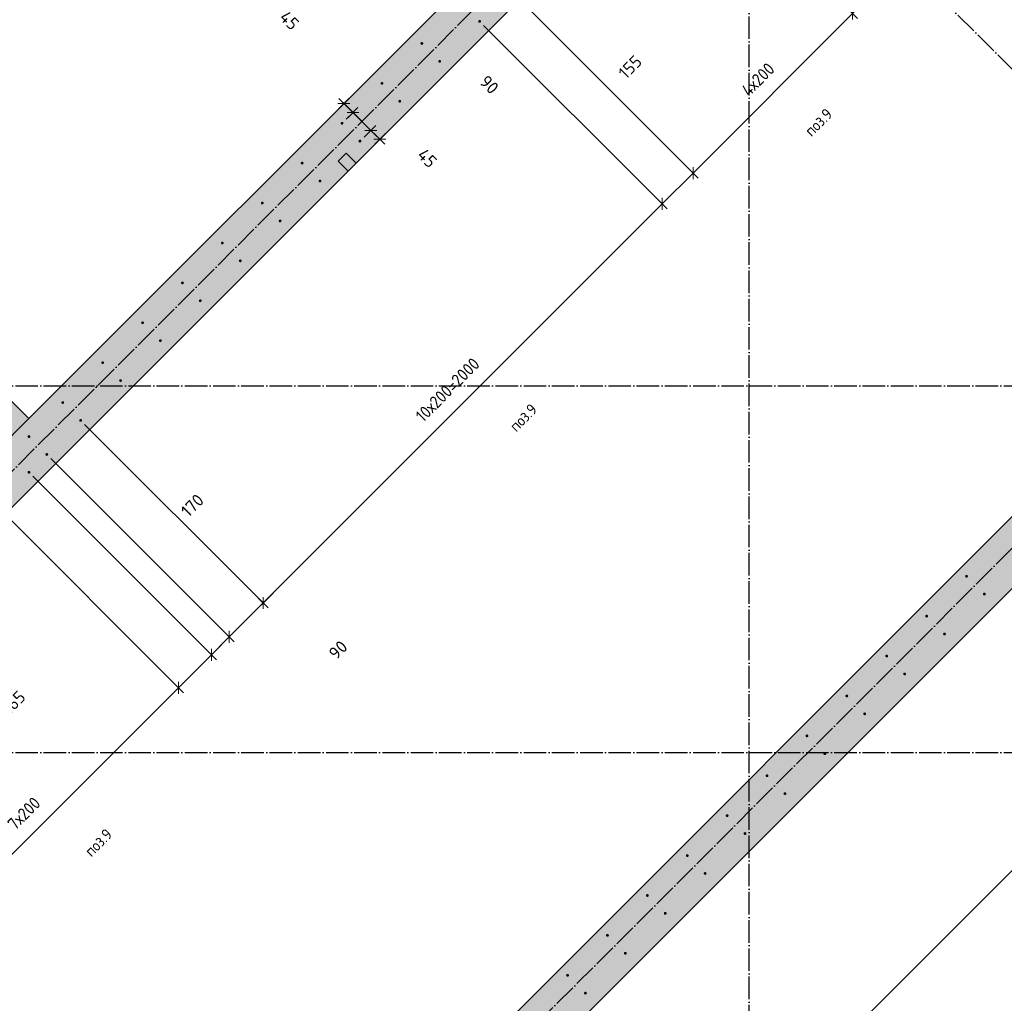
# Model space of a CAD drawing. Header units: millimetres. Extents: x -2995 to 60896, y -2809 to 57831.
# Tile 23 of 169: x 15864 to 19354, y 13011 to 16497. Entities that reach past the tile are written whole.
import ezdxf

# ---------------------------------------------------------------- set-up
doc = ezdxf.new("R2010")
doc.units = ezdxf.units.MM
doc.header["$PDMODE"] = 65
for name, pattern in [('______11', [100, 80, -10, 0, -10]), ('______5', [220, 160, -20, 20, -20]), ('________', [0])]:
    doc.linetypes.add(name, pattern=pattern)
for name, color, linetype, lineweight in [('Standard', 7, 'Continuous', 25), ('Арм.стержн. вертикальными 1', 22, 'Continuous', 35), ('Размерная линия_ общее', 7, 'Continuous', 13)]:
    doc.layers.add(name, color=color, linetype=linetype, lineweight=lineweight)
doc.layers.add('Осевая линия_ общее', color=7, linetype='______5', lineweight=13, true_color=0xa0a0a0)
doc.styles.add('ISOCPEUR', font='ISOCPEUR')
doc.dimstyles.new('DIMSTYLE_12', dxfattribs={"dimtxt": 44, "dimasz": 50, "dimexe": 0, "dimexo": 0, "dimgap": 22, "dimtad": 0, "dimdec": 0, "dimrnd": 5, "dimzin": 12, "dimdsep": 46, "dimtxsty": 'ISOCPEUR', "dimblk1": 'ALL_ML_STRICH', "dimblk2": 'ALL_ML_STRICH', "dimsah": 1, "dimcen": 0, "dimclrd": 7, "dimclre": 256, "dimclrt": 7, "dimadec": 0, "dimazin": 0, "dimtfac": 1, "dimtdec": 0, "dimtix": 1, "dimtmove": 2, "dimatfit": 3, "dimfxl": 0, "dimtvp": 1.2, "dimtzin": 0, "dimlwd": 0, "dimlwe": -3, "dimarcsym": 0})
doc.dimstyles.new('DIMSTYLE_3', dxfattribs={"dimtxt": 44, "dimasz": 50, "dimexe": 0, "dimexo": 0, "dimgap": 22, "dimtad": 2, "dimdec": 0, "dimrnd": 5, "dimzin": 12, "dimdsep": 46, "dimtxsty": 'ISOCPEUR', "dimblk1": 'ALL_ML_STRICH', "dimblk2": 'ALL_ML_STRICH', "dimsah": 1, "dimcen": 0, "dimclrd": 7, "dimclre": 256, "dimclrt": 7, "dimadec": 0, "dimazin": 0, "dimtfac": 1, "dimtdec": 0, "dimtix": 1, "dimtmove": 2, "dimatfit": 3, "dimfxl": 0, "dimtvp": 1.2, "dimtzin": 0, "dimlwd": 0, "dimlwe": -3, "dimarcsym": 0})
doc.dimstyles.new('DIMSTYLE_5', dxfattribs={"dimtxt": 44, "dimasz": 50, "dimexe": 0, "dimexo": 0, "dimgap": 22, "dimtad": 2, "dimdec": 0, "dimrnd": 5, "dimzin": 12, "dimdsep": 46, "dimtxsty": 'ISOCPEUR', "dimblk1": 'ALL_ML_STRICH', "dimblk2": 'ALL_ML_STRICH', "dimsah": 1, "dimcen": 0, "dimclrd": 7, "dimclre": 256, "dimclrt": 7, "dimadec": 0, "dimazin": 0, "dimtfac": 1, "dimtdec": 0, "dimtix": 1, "dimtmove": 2, "dimatfit": 3, "dimfxl": 0, "dimtzin": 0, "dimlwd": 0, "dimlwe": -3, "dimarcsym": 0})

# ---------------------------------------------------------------- blocks, each defined once
blk = doc.blocks.new('ALL_ML_STRICH')
at = {"color": 0, "linetype": 'ByBlock', "lineweight": -2}
for p, q in [((-1, 0), (0.5, 0)), ((-0.3, -0.3), (0.3, 0.3)), ((0, -0.5), (0, 0.5))]:
    blk.add_line(p, q, dxfattribs=at)
blk = doc.blocks.new('*D17')
at = {"layer": 'DEFPOINTS', "color": 7, "linetype": 'Continuous', "lineweight": 13, "transparency": 33554687}
for p in [(17046.3, 16233.5), (17013.2, 16200.5), (17007.4, 16130.3)]:
    blk.add_point(p, dxfattribs=at)
at = {"layer": 'Размерная линия_ общее', "color": 253, "linetype": 'Continuous', "lineweight": -2, "true_color": 0xa0a0a0, "transparency": 33554687}
for p, q in [((17032.2, 16219.4), (17013.2, 16200.5)), ((17021.5, 16144.5), (17045.4, 16168.3))]:
    blk.add_line(p, q, dxfattribs=at)
at = {"layer": 'Размерная линия_ общее', "color": 7, "linetype": 'Continuous', "lineweight": -2, "transparency": 33554687}
blk.add_line((17013.2, 16200.5), (17045.4, 16168.3), dxfattribs=at)
at = {"layer": 'Размерная линия_ общее', "color": 7, "linetype": 'Continuous', "lineweight": 13, "transparency": 33554687, "yscale": 50, "zscale": 50}
for p, xscale, rotation in [((17013.2, 16200.5), 50, 135.0000000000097), ((17045.4, 16168.3), 50.00000000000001, 315.0000000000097)]:
    blk.add_blockref('ALL_ML_STRICH', p, dxfattribs=dict(at, xscale=xscale, rotation=rotation))
at = {"layer": 'Размерная линия_ общее', "color": 7, "linetype": 'Continuous', "lineweight": 13, "transparency": 33554687, "insert": (16819.8, 16494.8), "char_height": 44, "width": 88, "attachment_point": 5, "rotation": 315, "style": 'ISOCPEUR'}
blk.add_mtext('\\A1;{45}', dxfattribs=at)
blk = doc.blocks.new('*D18')
at = {"layer": 'DEFPOINTS', "color": 7, "linetype": 'Continuous', "lineweight": 13, "transparency": 33554687}
for p in [(17045.4, 16168.3), (17007.4, 16130.3), (17070.7, 16067)]:
    blk.add_point(p, dxfattribs=at)
at = {"layer": 'Размерная линия_ общее', "color": 253, "linetype": 'Continuous', "lineweight": -2, "true_color": 0xa0a0a0, "transparency": 33554687}
for p, q in [((17021.5, 16144.5), (17045.4, 16168.3)), ((17084.8, 16081.2), (17108.7, 16105))]:
    blk.add_line(p, q, dxfattribs=at)
at = {"layer": 'Размерная линия_ общее', "color": 7, "linetype": 'Continuous', "lineweight": -2, "transparency": 33554687}
blk.add_line((17045.4, 16168.3), (17108.7, 16105), dxfattribs=at)
at = {"layer": 'Размерная линия_ общее', "color": 7, "linetype": 'Continuous', "lineweight": 13, "transparency": 33554687, "yscale": 50, "zscale": 50}
for p, xscale, rotation in [((17045.4, 16168.3), 50, 135.0000000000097), ((17108.7, 16105), 50.00000000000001, 315.0000000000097)]:
    blk.add_blockref('ALL_ML_STRICH', p, dxfattribs=dict(at, xscale=xscale, rotation=rotation))
at = {"layer": 'Размерная линия_ общее', "color": 7, "linetype": 'Continuous', "lineweight": 13, "transparency": 33554687, "insert": (17528.4, 16267), "char_height": 44, "width": 88, "attachment_point": 5, "rotation": 315, "style": 'ISOCPEUR'}
blk.add_mtext('\\A1;{90}', dxfattribs=at)
blk = doc.blocks.new('*D19')
at = {"layer": 'DEFPOINTS', "color": 7, "linetype": 'Continuous', "lineweight": 13, "transparency": 33554687}
for p in [(17108.7, 16105), (17173.6, 16106.3), (17070.7, 16067)]:
    blk.add_point(p, dxfattribs=at)
at = {"layer": 'Размерная линия_ общее', "color": 253, "linetype": 'Continuous', "lineweight": -2, "true_color": 0xa0a0a0, "transparency": 33554687}
for p, q in [((17084.8, 16081.2), (17108.7, 16105)), ((17159.4, 16092.1), (17140.5, 16073.2))]:
    blk.add_line(p, q, dxfattribs=at)
at = {"layer": 'Размерная линия_ общее', "color": 7, "linetype": 'Continuous', "lineweight": -2, "transparency": 33554687}
blk.add_line((17108.7, 16105), (17140.5, 16073.2), dxfattribs=at)
at = {"layer": 'Размерная линия_ общее', "color": 7, "linetype": 'Continuous', "lineweight": 13, "transparency": 33554687, "yscale": 50, "zscale": 50}
for p, xscale, rotation in [((17108.7, 16105), 50, 135.0000000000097), ((17140.5, 16073.2), 50.00000000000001, 315.0000000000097)]:
    blk.add_blockref('ALL_ML_STRICH', p, dxfattribs=dict(at, xscale=xscale, rotation=rotation))
at = {"layer": 'Размерная линия_ общее', "color": 7, "linetype": 'Continuous', "lineweight": 13, "transparency": 33554687, "insert": (17308.4, 16006.6), "char_height": 44, "width": 88, "attachment_point": 5, "rotation": 315, "style": 'ISOCPEUR'}
blk.add_mtext('\\A1;{45}', dxfattribs=at)
blk = doc.blocks.new('СЛОЖНЫЙ_ОБЪЕКТ_0')
at = {"layer": 'Осевая линия_ общее', "color": 253, "linetype": '______11', "lineweight": -3, "true_color": 0xa0a0a0, "transparency": 33554687}
for p, q in [((21086.6, 14616.9), (14623.6, 21079.9)), ((18450, -2590), (18450, 20630)), ((3543.2, 2603.2), (20704.7, 19764.7)), ((5452.4, 694), (22613.9, 17855.5)), ((-2770, 15200), (26050, 15200)), ((-2770, 13900), (26050, 13900))]:
    blk.add_line(p, q, dxfattribs=at)
blk = doc.blocks.new('*D607')
at = {"layer": 'DEFPOINTS', "color": 7, "linetype": 'Continuous', "lineweight": 13, "transparency": 33554687}
for p in [(19424.7, 14602.9), (15889.4, 11067.3), (16428.1, 10528.5)]:
    blk.add_point(p, dxfattribs=at)
at = {"layer": 'Размерная линия_ общее', "color": 253, "linetype": 'Continuous', "lineweight": -2, "true_color": 0xa0a0a0, "transparency": 33554687}
for p, q in [((19438.9, 14588.8), (19963.6, 14064.1)), ((15903.5, 11053.1), (16428.1, 10528.5))]:
    blk.add_line(p, q, dxfattribs=at)
at = {"layer": 'Размерная линия_ общее', "color": 7, "linetype": 'Continuous', "lineweight": -2, "transparency": 33554687}
blk.add_line((16428.1, 10528.5), (19963.6, 14064.1), dxfattribs=at)
at = {"layer": 'Размерная линия_ общее', "color": 7, "linetype": 'Continuous', "lineweight": 13, "transparency": 33554687, "yscale": 50, "zscale": 50}
for p, xscale, rotation in [((19963.6, 14064.1), 50.00000000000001, 45), ((16428.1, 10528.5), 50, 225)]:
    blk.add_blockref('ALL_ML_STRICH', p, dxfattribs=dict(at, xscale=xscale, rotation=rotation))
at = {"layer": 'Размерная линия_ общее', "color": 7, "linetype": 'Continuous', "lineweight": 13, "transparency": 33554687, "insert": (18021.9, 12255.3), "char_height": 44, "width": 2.2, "attachment_point": 1, "rotation": 45, "line_spacing_factor": 0.60241, "style": 'ISOCPEUR'}
blk.add_mtext('\\W0.91;25х200=5000', dxfattribs=at)
blk = doc.blocks.new('*D621')
at = {"layer": 'DEFPOINTS', "color": 7, "linetype": 'Continuous', "lineweight": 13, "transparency": 33554687}
for p in [(15779.4, 14776.4), (14789.4, 13786.4), (15436.4, 13139.5)]:
    blk.add_point(p, dxfattribs=at)
at = {"layer": 'Размерная линия_ общее', "color": 253, "linetype": 'Continuous', "lineweight": -2, "true_color": 0xa0a0a0, "transparency": 33554687}
for p, q in [((15793.5, 14762.2), (16426.4, 14129.4)), ((14803.6, 13772.3), (15436.4, 13139.5))]:
    blk.add_line(p, q, dxfattribs=at)
at = {"layer": 'Размерная линия_ общее', "color": 7, "linetype": 'Continuous', "lineweight": -2, "transparency": 33554687}
blk.add_line((15436.4, 13139.5), (16426.4, 14129.4), dxfattribs=at)
at = {"layer": 'Размерная линия_ общее', "color": 7, "linetype": 'Continuous', "lineweight": 13, "transparency": 33554687, "xscale": 50, "yscale": 50, "zscale": 50}
for p, rotation in [((16426.4, 14129.4), 45.00000000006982), ((15436.4, 13139.5), 225.0000000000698)]:
    blk.add_blockref('ALL_ML_STRICH', p, dxfattribs=dict(at, rotation=rotation))
at = {"layer": 'Размерная линия_ общее', "color": 7, "linetype": 'Continuous', "lineweight": 13, "transparency": 33554687, "insert": (15816.8, 13652.8), "char_height": 44, "width": 2.2, "attachment_point": 1, "rotation": 45, "line_spacing_factor": 0.60241, "style": 'ISOCPEUR'}
blk.add_mtext('\\W0.91;7х200', dxfattribs=at)
blk = doc.blocks.new('*D622')
at = {"layer": 'DEFPOINTS', "color": 7, "linetype": 'Continuous', "lineweight": 13, "transparency": 33554687}
for p in [(15896.8, 14893.1), (15779.4, 14776.4), (16426.4, 14129.4)]:
    blk.add_point(p, dxfattribs=at)
at = {"layer": 'Размерная линия_ общее', "color": 253, "linetype": 'Continuous', "lineweight": -2, "true_color": 0xa0a0a0, "transparency": 33554687}
for p, q in [((15910.9, 14878.9), (16543.4, 14246.4)), ((15793.5, 14762.2), (16426.4, 14129.4))]:
    blk.add_line(p, q, dxfattribs=at)
at = {"layer": 'Размерная линия_ общее', "color": 7, "linetype": 'Continuous', "lineweight": -2, "transparency": 33554687}
blk.add_line((16426.4, 14129.4), (16543.4, 14246.4), dxfattribs=at)
at = {"layer": 'Размерная линия_ общее', "color": 7, "linetype": 'Continuous', "lineweight": 13, "transparency": 33554687, "xscale": 50, "yscale": 50, "zscale": 50}
for p, rotation in [((16543.4, 14246.4), 45.00000000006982), ((16426.4, 14129.4), 225.0000000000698)]:
    blk.add_blockref('ALL_ML_STRICH', p, dxfattribs=dict(at, rotation=rotation))
at = {"layer": 'Размерная линия_ общее', "color": 7, "linetype": 'Continuous', "lineweight": 13, "transparency": 33554687, "insert": (15842.7, 14077.3), "char_height": 44, "width": 132, "attachment_point": 5, "rotation": 45, "style": 'ISOCPEUR'}
blk.add_mtext('\\A1;{165}', dxfattribs=at)
blk = doc.blocks.new('*D623')
at = {"layer": 'DEFPOINTS', "color": 7, "linetype": 'Continuous', "lineweight": 13, "transparency": 33554687}
for p in [(15960.1, 14956.4), (15896.8, 14893.1), (16543.4, 14246.4)]:
    blk.add_point(p, dxfattribs=at)
at = {"layer": 'Размерная линия_ общее', "color": 253, "linetype": 'Continuous', "lineweight": -2, "true_color": 0xa0a0a0, "transparency": 33554687}
for p, q in [((15974.2, 14942.2), (16606.7, 14309.7)), ((15910.9, 14878.9), (16543.4, 14246.4))]:
    blk.add_line(p, q, dxfattribs=at)
at = {"layer": 'Размерная линия_ общее', "color": 7, "linetype": 'Continuous', "lineweight": -2, "transparency": 33554687}
blk.add_line((16543.4, 14246.4), (16606.7, 14309.7), dxfattribs=at)
at = {"layer": 'Размерная линия_ общее', "color": 7, "linetype": 'Continuous', "lineweight": 13, "transparency": 33554687, "xscale": 50, "yscale": 50, "zscale": 50}
for p, rotation in [((16606.7, 14309.7), 45.00000000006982), ((16543.4, 14246.4), 225.0000000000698)]:
    blk.add_blockref('ALL_ML_STRICH', p, dxfattribs=dict(at, rotation=rotation))
at = {"layer": 'Размерная линия_ общее', "color": 7, "linetype": 'Continuous', "lineweight": 13, "transparency": 33554687, "insert": (16992.6, 14263.6), "char_height": 44, "width": 88, "attachment_point": 5, "rotation": 45, "style": 'ISOCPEUR'}
blk.add_mtext('\\A1;{90}', dxfattribs=at)
blk = doc.blocks.new('*D624')
at = {"layer": 'DEFPOINTS', "color": 7, "linetype": 'Continuous', "lineweight": 13, "transparency": 33554687}
for p in [(16079.9, 15076.9), (15960.1, 14956.4), (16606.7, 14309.7)]:
    blk.add_point(p, dxfattribs=at)
at = {"layer": 'Размерная линия_ общее', "color": 253, "linetype": 'Continuous', "lineweight": -2, "true_color": 0xa0a0a0, "transparency": 33554687}
for p, q in [((16094, 15062.8), (16726.9, 14429.9)), ((15974.2, 14942.2), (16606.7, 14309.7))]:
    blk.add_line(p, q, dxfattribs=at)
at = {"layer": 'Размерная линия_ общее', "color": 7, "linetype": 'Continuous', "lineweight": -2, "transparency": 33554687}
blk.add_line((16606.7, 14309.7), (16726.9, 14429.9), dxfattribs=at)
at = {"layer": 'Размерная линия_ общее', "color": 7, "linetype": 'Continuous', "lineweight": 13, "transparency": 33554687, "xscale": 50, "yscale": 50, "zscale": 50}
for p, rotation in [((16726.9, 14429.9), 45.00000000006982), ((16606.7, 14309.7), 225.0000000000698)]:
    blk.add_blockref('ALL_ML_STRICH', p, dxfattribs=dict(at, rotation=rotation))
at = {"layer": 'Размерная линия_ общее', "color": 7, "linetype": 'Continuous', "lineweight": 13, "transparency": 33554687, "insert": (16476, 14775.7), "char_height": 44, "width": 132, "attachment_point": 5, "rotation": 45, "style": 'ISOCPEUR'}
blk.add_mtext('\\A1;{170}', dxfattribs=at)
blk = doc.blocks.new('*D625')
at = {"layer": 'DEFPOINTS', "color": 7, "linetype": 'Continuous', "lineweight": 13, "transparency": 33554687}
for p in [(17494.1, 16491.1), (16079.9, 15076.9), (16726.9, 14429.9)]:
    blk.add_point(p, dxfattribs=at)
at = {"layer": 'Размерная линия_ общее', "color": 253, "linetype": 'Continuous', "lineweight": -2, "true_color": 0xa0a0a0, "transparency": 33554687}
for p, q in [((17508.3, 16477), (18141.1, 15844.1)), ((16094, 15062.8), (16726.9, 14429.9))]:
    blk.add_line(p, q, dxfattribs=at)
at = {"layer": 'Размерная линия_ общее', "color": 7, "linetype": 'Continuous', "lineweight": -2, "transparency": 33554687}
blk.add_line((16726.9, 14429.9), (18141.1, 15844.1), dxfattribs=at)
at = {"layer": 'Размерная линия_ общее', "color": 7, "linetype": 'Continuous', "lineweight": 13, "transparency": 33554687, "xscale": 50, "yscale": 50, "zscale": 50}
for p, rotation in [((18141.1, 15844.1), 45.00000000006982), ((16726.9, 14429.9), 225.0000000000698)]:
    blk.add_blockref('ALL_ML_STRICH', p, dxfattribs=dict(at, rotation=rotation))
at = {"layer": 'Размерная линия_ общее', "color": 7, "linetype": 'Continuous', "lineweight": 13, "transparency": 33554687, "insert": (17262.9, 15098.9), "char_height": 44, "width": 2.2, "attachment_point": 1, "rotation": 45, "line_spacing_factor": 0.60241, "style": 'ISOCPEUR'}
blk.add_mtext('\\W0.91;10х200=2000', dxfattribs=at)
blk = doc.blocks.new('*D626')
at = {"layer": 'DEFPOINTS', "color": 7, "linetype": 'Continuous', "lineweight": 13, "transparency": 33554687}
for p in [(17604.1, 16600.4), (17494.1, 16491.1), (18141.1, 15844.1)]:
    blk.add_point(p, dxfattribs=at)
at = {"layer": 'Размерная линия_ общее', "color": 253, "linetype": 'Continuous', "lineweight": -2, "true_color": 0xa0a0a0, "transparency": 33554687}
for p, q in [((17618.2, 16586.2), (18250.7, 15953.7)), ((17508.3, 16477), (18141.1, 15844.1))]:
    blk.add_line(p, q, dxfattribs=at)
at = {"layer": 'Размерная линия_ общее', "color": 7, "linetype": 'Continuous', "lineweight": -2, "transparency": 33554687}
blk.add_line((18141.1, 15844.1), (18250.7, 15953.7), dxfattribs=at)
at = {"layer": 'Размерная линия_ общее', "color": 7, "linetype": 'Continuous', "lineweight": 13, "transparency": 33554687, "xscale": 50, "yscale": 50, "zscale": 50}
for p, rotation in [((18250.7, 15953.7), 45.00000000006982), ((18141.1, 15844.1), 225.0000000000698)]:
    blk.add_blockref('ALL_ML_STRICH', p, dxfattribs=dict(at, rotation=rotation))
at = {"layer": 'Размерная линия_ общее', "color": 7, "linetype": 'Continuous', "lineweight": 13, "transparency": 33554687, "insert": (18027.8, 16329.4), "char_height": 44, "width": 132, "attachment_point": 5, "rotation": 45, "style": 'ISOCPEUR'}
blk.add_mtext('\\A1;{155}', dxfattribs=at)
blk = doc.blocks.new('*D627')
at = {"layer": 'DEFPOINTS', "color": 7, "linetype": 'Continuous', "lineweight": 13, "transparency": 33554687}
for p in [(18169.8, 17166.1), (17604.1, 16600.4), (18250.7, 15953.7)]:
    blk.add_point(p, dxfattribs=at)
at = {"layer": 'Размерная линия_ общее', "color": 253, "linetype": 'Continuous', "lineweight": -2, "true_color": 0xa0a0a0, "transparency": 33554687}
for p, q in [((18183.9, 17151.9), (18816.4, 16519.4)), ((17618.2, 16586.2), (18250.7, 15953.7))]:
    blk.add_line(p, q, dxfattribs=at)
at = {"layer": 'Размерная линия_ общее', "color": 7, "linetype": 'Continuous', "lineweight": -2, "transparency": 33554687}
blk.add_line((18250.7, 15953.7), (18816.4, 16519.4), dxfattribs=at)
at = {"layer": 'Размерная линия_ общее', "color": 7, "linetype": 'Continuous', "lineweight": 13, "transparency": 33554687, "xscale": 50, "yscale": 50, "zscale": 50}
for p, rotation in [((18816.4, 16519.4), 45.00000000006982), ((18250.7, 15953.7), 225.0000000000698)]:
    blk.add_blockref('ALL_ML_STRICH', p, dxfattribs=dict(at, rotation=rotation))
at = {"layer": 'Размерная линия_ общее', "color": 7, "linetype": 'Continuous', "lineweight": 13, "transparency": 33554687, "insert": (18417.6, 16253.6), "char_height": 44, "width": 2.2, "attachment_point": 1, "rotation": 45, "line_spacing_factor": 0.60241, "style": 'ISOCPEUR'}
blk.add_mtext('\\W0.91;4х200', dxfattribs=at)

msp = doc.modelspace()

# ---------------------------------------------------------------- hatches: boundary and pattern name
at = {"linetype": 'Continuous', "lineweight": 25, "transparency": 33554687}
for points in [[(18809.7, 17742.4), (18682.4, 17869.6), (15896.4, 15083.6), (15769.1, 14956.4), (14637.8, 13825), (14510.5, 13697.7), (12502.3, 11689.5), (12629.6, 11562.2)], [(14531.7, 16448.4), (14404.4, 16321.1), (15769.1, 14956.4), (15896.4, 15083.6)], [(14418.5, 9773.3), (14545.8, 9646), (20725.9, 15826.1), (20598.7, 15953.4), (15783.3, 11138), (15656, 11010.7)]]:
    msp.add_hatch(color=7, dxfattribs=at).paths.add_polyline_path(points)
at = {"layer": 'Арм.стержн. вертикальными 1', "linetype": 'Continuous', "lineweight": 50, "transparency": 33554687}
for points in [[(17499.1, 16491.1), (17498.7, 16493), (17497.6, 16494.7), (17496, 16495.8), (17494.1, 16496.1), (17492.2, 16495.8), (17490.6, 16494.7), (17489.5, 16493), (17489.1, 16491.1), (17489.5, 16489.2), (17490.6, 16487.6), (17492.2, 16486.5), (17494.1, 16486.1), (17496, 16486.5), (17497.6, 16487.6), (17498.7, 16489.2)], [(17294.4, 16413), (17294, 16414.9), (17292.9, 16416.6), (17291.3, 16417.6), (17289.4, 16418), (17287.5, 16417.6), (17285.8, 16416.6), (17284.8, 16414.9), (17284.4, 16413), (17284.8, 16411.1), (17285.8, 16409.5), (17287.5, 16408.4), (17289.4, 16408), (17291.3, 16408.4), (17292.9, 16409.5), (17294, 16411.1)], [(17357.7, 16349.7), (17357.3, 16351.6), (17356.2, 16353.2), (17354.6, 16354.3), (17352.7, 16354.7), (17350.8, 16354.3), (17349.2, 16353.2), (17348.1, 16351.6), (17347.7, 16349.7), (17348.1, 16347.8), (17349.2, 16346.2), (17350.8, 16345.1), (17352.7, 16344.7), (17354.6, 16345.1), (17356.2, 16346.2), (17357.3, 16347.8)], [(17153, 16271.6), (17152.6, 16273.5), (17151.5, 16275.1), (17149.9, 16276.2), (17148, 16276.6), (17146, 16276.2), (17144.4, 16275.1), (17143.3, 16273.5), (17143, 16271.6), (17143.3, 16269.7), (17144.4, 16268.1), (17146, 16267), (17148, 16266.6), (17149.9, 16267), (17151.5, 16268.1), (17152.6, 16269.7)], [(17216.3, 16208.3), (17215.9, 16210.2), (17214.8, 16211.8), (17213.2, 16212.9), (17211.3, 16213.3), (17209.4, 16212.9), (17207.7, 16211.8), (17206.7, 16210.2), (17206.3, 16208.3), (17206.7, 16206.4), (17207.7, 16204.8), (17209.4, 16203.7), (17211.3, 16203.3), (17213.2, 16203.7), (17214.8, 16204.8), (17215.9, 16206.4)], [(17011.5, 16130.2), (17011.2, 16132.1), (17010.1, 16133.7), (17008.5, 16134.8), (17006.5, 16135.2), (17004.6, 16134.8), (17003, 16133.7), (17001.9, 16132.1), (17001.5, 16130.2), (17001.9, 16128.3), (17003, 16126.6), (17004.6, 16125.6), (17006.5, 16125.2), (17008.5, 16125.6), (17010.1, 16126.6), (17011.2, 16128.3)], [(17074.8, 16066.9), (17074.5, 16068.8), (17073.4, 16070.4), (17071.8, 16071.5), (17069.8, 16071.9), (17067.9, 16071.5), (17066.3, 16070.4), (17065.2, 16068.8), (17064.8, 16066.9), (17065.2, 16065), (17066.3, 16063.3), (17067.9, 16062.2), (17069.8, 16061.9), (17071.8, 16062.2), (17073.4, 16063.3), (17074.5, 16065)], [(16870.1, 15988.8), (16869.7, 15990.7), (16868.7, 15992.3), (16867, 15993.4), (16865.1, 15993.8), (16863.2, 15993.4), (16861.6, 15992.3), (16860.5, 15990.7), (16860.1, 15988.8), (16860.5, 15986.8), (16861.6, 15985.2), (16863.2, 15984.1), (16865.1, 15983.8), (16867, 15984.1), (16868.7, 15985.2), (16869.7, 15986.8)], [(16933.4, 15925.4), (16933, 15927.4), (16932, 15929), (16930.3, 15930.1), (16928.4, 15930.4), (16926.5, 15930.1), (16924.9, 15929), (16923.8, 15927.4), (16923.4, 15925.4), (16923.8, 15923.5), (16924.9, 15921.9), (16926.5, 15920.8), (16928.4, 15920.4), (16930.3, 15920.8), (16932, 15921.9), (16933, 15923.5)], [(16728.7, 15847.3), (16728.3, 15849.2), (16727.2, 15850.9), (16725.6, 15852), (16723.7, 15852.3), (16721.8, 15852), (16720.2, 15850.9), (16719.1, 15849.2), (16718.7, 15847.3), (16719.1, 15845.4), (16720.2, 15843.8), (16721.8, 15842.7), (16723.7, 15842.3), (16725.6, 15842.7), (16727.2, 15843.8), (16728.3, 15845.4)], [(16792, 15784), (16791.6, 15785.9), (16790.5, 15787.6), (16788.9, 15788.6), (16787, 15789), (16785.1, 15788.6), (16783.5, 15787.6), (16782.4, 15785.9), (16782, 15784), (16782.4, 15782.1), (16783.5, 15780.5), (16785.1, 15779.4), (16787, 15779), (16788.9, 15779.4), (16790.5, 15780.5), (16791.6, 15782.1)], [(16587.3, 15705.9), (16586.9, 15707.8), (16585.8, 15709.4), (16584.2, 15710.5), (16582.3, 15710.9), (16580.4, 15710.5), (16578.7, 15709.4), (16577.7, 15707.8), (16577.3, 15705.9), (16577.7, 15704), (16578.7, 15702.4), (16580.4, 15701.3), (16582.3, 15700.9), (16584.2, 15701.3), (16585.8, 15702.4), (16586.9, 15704)], [(16650.6, 15642.6), (16650.2, 15644.5), (16649.1, 15646.1), (16647.5, 15647.2), (16645.6, 15647.6), (16643.7, 15647.2), (16642, 15646.1), (16641, 15644.5), (16640.6, 15642.6), (16641, 15640.7), (16642, 15639.1), (16643.7, 15638), (16645.6, 15637.6), (16647.5, 15638), (16649.1, 15639.1), (16650.2, 15640.7)], [(16445.9, 15564.5), (16445.5, 15566.4), (16444.4, 15568), (16442.8, 15569.1), (16440.9, 15569.5), (16438.9, 15569.1), (16437.3, 15568), (16436.2, 15566.4), (16435.9, 15564.5), (16436.2, 15562.6), (16437.3, 15561), (16438.9, 15559.9), (16440.9, 15559.5), (16442.8, 15559.9), (16444.4, 15561), (16445.5, 15562.6)], [(16509.2, 15501.2), (16508.8, 15503.1), (16507.7, 15504.7), (16506.1, 15505.8), (16504.2, 15506.2), (16502.2, 15505.8), (16500.6, 15504.7), (16499.5, 15503.1), (16499.2, 15501.2), (16499.5, 15499.3), (16500.6, 15497.6), (16502.2, 15496.6), (16504.2, 15496.2), (16506.1, 15496.6), (16507.7, 15497.6), (16508.8, 15499.3)], [(16304.4, 15423.1), (16304.1, 15425), (16303, 15426.6), (16301.3, 15427.7), (16299.4, 15428.1), (16297.5, 15427.7), (16295.9, 15426.6), (16294.8, 15425), (16294.4, 15423.1), (16294.8, 15421.2), (16295.9, 15419.5), (16297.5, 15418.5), (16299.4, 15418.1), (16301.3, 15418.5), (16303, 15419.5), (16304.1, 15421.2)], [(16367.7, 15359.8), (16367.4, 15361.7), (16366.3, 15363.3), (16364.7, 15364.4), (16362.7, 15364.8), (16360.8, 15364.4), (16359.2, 15363.3), (16358.1, 15361.7), (16357.7, 15359.8), (16358.1, 15357.8), (16359.2, 15356.2), (16360.8, 15355.1), (16362.7, 15354.8), (16364.7, 15355.1), (16366.3, 15356.2), (16367.4, 15357.8)], [(16163, 15281.6), (16162.6, 15283.6), (16161.5, 15285.2), (16159.9, 15286.3), (16158, 15286.6), (16156.1, 15286.3), (16154.5, 15285.2), (16153.4, 15283.6), (16153, 15281.6), (16153.4, 15279.7), (16154.5, 15278.1), (16156.1, 15277), (16158, 15276.6), (16159.9, 15277), (16161.5, 15278.1), (16162.6, 15279.7)], [(16226.3, 15218.3), (16225.9, 15220.3), (16224.9, 15221.9), (16223.2, 15223), (16221.3, 15223.3), (16219.4, 15223), (16217.8, 15221.9), (16216.7, 15220.3), (16216.3, 15218.3), (16216.7, 15216.4), (16217.8, 15214.8), (16219.4, 15213.7), (16221.3, 15213.3), (16223.2, 15213.7), (16224.9, 15214.8), (16225.9, 15216.4)], [(16021.6, 15140.2), (16021.2, 15142.1), (16020.1, 15143.8), (16018.5, 15144.8), (16016.6, 15145.2), (16014.7, 15144.8), (16013.1, 15143.8), (16012, 15142.1), (16011.6, 15140.2), (16012, 15138.3), (16013.1, 15136.7), (16014.7, 15135.6), (16016.6, 15135.2), (16018.5, 15135.6), (16020.1, 15136.7), (16021.2, 15138.3)], [(16084.9, 15076.9), (16084.5, 15078.8), (16083.4, 15080.5), (16081.8, 15081.5), (16079.9, 15081.9), (16078, 15081.5), (16076.4, 15080.5), (16075.3, 15078.8), (16074.9, 15076.9), (16075.3, 15075), (16076.4, 15073.4), (16078, 15072.3), (16079.9, 15071.9), (16081.8, 15072.3), (16083.4, 15073.4), (16084.5, 15075)], [(15901.8, 15019.7), (15901.4, 15021.6), (15900.3, 15023.2), (15898.7, 15024.3), (15896.8, 15024.7), (15894.8, 15024.3), (15893.2, 15023.2), (15892.1, 15021.6), (15891.8, 15019.7), (15892.1, 15017.8), (15893.2, 15016.2), (15894.8, 15015.1), (15896.8, 15014.7), (15898.7, 15015.1), (15900.3, 15016.2), (15901.4, 15017.8)], [(15965.1, 14956.4), (15964.7, 14958.3), (15963.6, 14959.9), (15962, 14961), (15960.1, 14961.4), (15958.1, 14961), (15956.5, 14959.9), (15955.4, 14958.3), (15955.1, 14956.4), (15955.4, 14954.5), (15956.5, 14952.8), (15958.1, 14951.8), (15960.1, 14951.4), (15962, 14951.8), (15963.6, 14952.8), (15964.7, 14954.5)], [(15901.8, 14893.1), (15901.4, 14895), (15900.3, 14896.6), (15898.7, 14897.7), (15896.8, 14898.1), (15894.8, 14897.7), (15893.2, 14896.6), (15892.1, 14895), (15891.8, 14893.1), (15892.1, 14891.2), (15893.2, 14889.5), (15894.8, 14888.5), (15896.8, 14888.1), (15898.7, 14888.5), (15900.3, 14889.5), (15901.4, 14891.2)], [(19225.2, 14524.7), (19224.8, 14526.6), (19223.7, 14528.2), (19222.1, 14529.3), (19220.2, 14529.7), (19218.2, 14529.3), (19216.6, 14528.2), (19215.5, 14526.6), (19215.2, 14524.7), (19215.5, 14522.8), (19216.6, 14521.1), (19218.2, 14520.1), (19220.2, 14519.7), (19222.1, 14520.1), (19223.7, 14521.1), (19224.8, 14522.8)], [(19288.5, 14461.4), (19288.1, 14463.3), (19287, 14464.9), (19285.4, 14466), (19283.5, 14466.4), (19281.6, 14466), (19279.9, 14464.9), (19278.8, 14463.3), (19278.5, 14461.4), (19278.8, 14459.5), (19279.9, 14457.8), (19281.6, 14456.7), (19283.5, 14456.4), (19285.4, 14456.7), (19287, 14457.8), (19288.1, 14459.5)], [(19083.7, 14383.3), (19083.4, 14385.2), (19082.3, 14386.8), (19080.6, 14387.9), (19078.7, 14388.3), (19076.8, 14387.9), (19075.2, 14386.8), (19074.1, 14385.2), (19073.7, 14383.3), (19074.1, 14381.3), (19075.2, 14379.7), (19076.8, 14378.6), (19078.7, 14378.3), (19080.6, 14378.6), (19082.3, 14379.7), (19083.4, 14381.3)], [(19147, 14319.9), (19146.7, 14321.9), (19145.6, 14323.5), (19144, 14324.6), (19142, 14324.9), (19140.1, 14324.6), (19138.5, 14323.5), (19137.4, 14321.9), (19137, 14319.9), (19137.4, 14318), (19138.5, 14316.4), (19140.1, 14315.3), (19142, 14314.9), (19144, 14315.3), (19145.6, 14316.4), (19146.7, 14318)], [(18942.3, 14241.8), (18941.9, 14243.7), (18940.8, 14245.4), (18939.2, 14246.4), (18937.3, 14246.8), (18935.4, 14246.4), (18933.8, 14245.4), (18932.7, 14243.7), (18932.3, 14241.8), (18932.7, 14239.9), (18933.8, 14238.3), (18935.4, 14237.2), (18937.3, 14236.8), (18939.2, 14237.2), (18940.8, 14238.3), (18941.9, 14239.9)], [(19005.6, 14178.5), (19005.2, 14180.4), (19004.2, 14182.1), (19002.5, 14183.1), (19000.6, 14183.5), (18998.7, 14183.1), (18997.1, 14182.1), (18996, 14180.4), (18995.6, 14178.5), (18996, 14176.6), (18997.1, 14175), (18998.7, 14173.9), (19000.6, 14173.5), (19002.5, 14173.9), (19004.2, 14175), (19005.2, 14176.6)], [(18800.9, 14100.4), (18800.5, 14102.3), (18799.4, 14103.9), (18797.8, 14105), (18795.9, 14105.4), (18794, 14105), (18792.4, 14103.9), (18791.3, 14102.3), (18790.9, 14100.4), (18791.3, 14098.5), (18792.4, 14096.9), (18794, 14095.8), (18795.9, 14095.4), (18797.8, 14095.8), (18799.4, 14096.9), (18800.5, 14098.5)], [(18864.2, 14037.1), (18863.8, 14039), (18862.7, 14040.6), (18861.1, 14041.7), (18859.2, 14042.1), (18857.3, 14041.7), (18855.7, 14040.6), (18854.6, 14039), (18854.2, 14037.1), (18854.6, 14035.2), (18855.7, 14033.6), (18857.3, 14032.5), (18859.2, 14032.1), (18861.1, 14032.5), (18862.7, 14033.6), (18863.8, 14035.2)], [(18659.5, 13959), (18659.1, 13960.9), (18658, 13962.5), (18656.4, 13963.6), (18654.5, 13964), (18652.6, 13963.6), (18650.9, 13962.5), (18649.9, 13960.9), (18649.5, 13959), (18649.9, 13957.1), (18650.9, 13955.5), (18652.6, 13954.4), (18654.5, 13954), (18656.4, 13954.4), (18658, 13955.5), (18659.1, 13957.1)], [(18722.8, 13895.7), (18722.4, 13897.6), (18721.3, 13899.2), (18719.7, 13900.3), (18717.8, 13900.7), (18715.9, 13900.3), (18714.2, 13899.2), (18713.2, 13897.6), (18712.8, 13895.7), (18713.2, 13893.8), (18714.2, 13892.1), (18715.9, 13891.1), (18717.8, 13890.7), (18719.7, 13891.1), (18721.3, 13892.1), (18722.4, 13893.8)], [(18518, 13817.6), (18517.7, 13819.5), (18516.6, 13821.1), (18515, 13822.2), (18513, 13822.6), (18511.1, 13822.2), (18509.5, 13821.1), (18508.4, 13819.5), (18508, 13817.6), (18508.4, 13815.7), (18509.5, 13814), (18511.1, 13812.9), (18513, 13812.6), (18515, 13812.9), (18516.6, 13814), (18517.7, 13815.7)], [(18581.4, 13754.3), (18581, 13756.2), (18579.9, 13757.8), (18578.3, 13758.9), (18576.4, 13759.3), (18574.4, 13758.9), (18572.8, 13757.8), (18571.7, 13756.2), (18571.4, 13754.3), (18571.7, 13752.3), (18572.8, 13750.7), (18574.4, 13749.6), (18576.4, 13749.3), (18578.3, 13749.6), (18579.9, 13750.7), (18581, 13752.3)], [(18376.6, 13676.1), (18376.2, 13678.1), (18375.2, 13679.7), (18373.5, 13680.8), (18371.6, 13681.1), (18369.7, 13680.8), (18368.1, 13679.7), (18367, 13678.1), (18366.6, 13676.1), (18367, 13674.2), (18368.1, 13672.6), (18369.7, 13671.5), (18371.6, 13671.1), (18373.5, 13671.5), (18375.2, 13672.6), (18376.2, 13674.2)], [(18439.9, 13612.8), (18439.6, 13614.7), (18438.5, 13616.4), (18436.8, 13617.5), (18434.9, 13617.8), (18433, 13617.5), (18431.4, 13616.4), (18430.3, 13614.7), (18429.9, 13612.8), (18430.3, 13610.9), (18431.4, 13609.3), (18433, 13608.2), (18434.9, 13607.8), (18436.8, 13608.2), (18438.5, 13609.3), (18439.6, 13610.9)], [(18235.2, 13534.7), (18234.8, 13536.6), (18233.7, 13538.3), (18232.1, 13539.3), (18230.2, 13539.7), (18228.3, 13539.3), (18226.7, 13538.3), (18225.6, 13536.6), (18225.2, 13534.7), (18225.6, 13532.8), (18226.7, 13531.2), (18228.3, 13530.1), (18230.2, 13529.7), (18232.1, 13530.1), (18233.7, 13531.2), (18234.8, 13532.8)], [(18298.5, 13471.4), (18298.1, 13473.3), (18297, 13475), (18295.4, 13476), (18293.5, 13476.4), (18291.6, 13476), (18290, 13475), (18288.9, 13473.3), (18288.5, 13471.4), (18288.9, 13469.5), (18290, 13467.9), (18291.6, 13466.8), (18293.5, 13466.4), (18295.4, 13466.8), (18297, 13467.9), (18298.1, 13469.5)], [(18093.8, 13393.3), (18093.4, 13395.2), (18092.3, 13396.8), (18090.7, 13397.9), (18088.8, 13398.3), (18086.9, 13397.9), (18085.2, 13396.8), (18084.2, 13395.2), (18083.8, 13393.3), (18084.2, 13391.4), (18085.2, 13389.8), (18086.9, 13388.7), (18088.8, 13388.3), (18090.7, 13388.7), (18092.3, 13389.8), (18093.4, 13391.4)], [(18157.1, 13330), (18156.7, 13331.9), (18155.6, 13333.5), (18154, 13334.6), (18152.1, 13335), (18150.2, 13334.6), (18148.6, 13333.5), (18147.5, 13331.9), (18147.1, 13330), (18147.5, 13328.1), (18148.6, 13326.5), (18150.2, 13325.4), (18152.1, 13325), (18154, 13325.4), (18155.6, 13326.5), (18156.7, 13328.1)], [(17952.4, 13251.9), (17952, 13253.8), (17950.9, 13255.4), (17949.3, 13256.5), (17947.4, 13256.9), (17945.5, 13256.5), (17943.8, 13255.4), (17942.7, 13253.8), (17942.4, 13251.9), (17942.7, 13250), (17943.8, 13248.3), (17945.5, 13247.3), (17947.4, 13246.9), (17949.3, 13247.3), (17950.9, 13248.3), (17952, 13250)], [(18015.7, 13188.6), (18015.3, 13190.5), (18014.2, 13192.1), (18012.6, 13193.2), (18010.7, 13193.6), (18008.8, 13193.2), (18007.1, 13192.1), (18006.1, 13190.5), (18005.7, 13188.6), (18006.1, 13186.7), (18007.1, 13185), (18008.8, 13184), (18010.7, 13183.6), (18012.6, 13184), (18014.2, 13185), (18015.3, 13186.7)], [(17810.9, 13110.5), (17810.6, 13112.4), (17809.5, 13114), (17807.9, 13115.1), (17805.9, 13115.5), (17804, 13115.1), (17802.4, 13114), (17801.3, 13112.4), (17800.9, 13110.5), (17801.3, 13108.5), (17802.4, 13106.9), (17804, 13105.8), (17805.9, 13105.5), (17807.9, 13105.8), (17809.5, 13106.9), (17810.6, 13108.5)], [(17874.3, 13047.2), (17873.9, 13049.1), (17872.8, 13050.7), (17871.2, 13051.8), (17869.3, 13052.2), (17867.3, 13051.8), (17865.7, 13050.7), (17864.6, 13049.1), (17864.3, 13047.2), (17864.6, 13045.2), (17865.7, 13043.6), (17867.3, 13042.5), (17869.3, 13042.2), (17871.2, 13042.5), (17872.8, 13043.6), (17873.9, 13045.2)]]:
    msp.add_hatch(color=4, dxfattribs=at).paths.add_polyline_path(points)

# ---------------------------------------------------------------- linework, layer by layer
at = {"color": 7, "linetype": 'Continuous', "lineweight": 35, "transparency": 33554687}
for p, q in [((15896.4, 15083.6), (18682.4, 17869.6)), ((18809.7, 17742.4), (13994.3, 12927)), ((14531.7, 16448.4), (15896.4, 15083.6)), ((15783.3, 11138), (20598.7, 15953.4)), ((20725.9, 15826.1), (14545.8, 9646)), ((15896.4, 15083.6), (15769.1, 14956.4))]:
    msp.add_line(p, q, dxfattribs=at)
at = {"color": 253, "linetype": '________', "lineweight": 13, "true_color": 0xababab, "transparency": 33554687}
for p, q in [((17020.7, 16024.1), (16992.4, 15995.8)), ((17056.1, 15988.7), (17020.7, 16024.1)), ((16992.4, 15995.8), (17027.8, 15960.5))]:
    msp.add_line(p, q, dxfattribs=at)

# ---------------------------------------------------------------- block references
at = {"layer": 'Осевая линия_ общее', "color": 253, "linetype": '______11', "lineweight": -3, "true_color": 0xa0a0a0, "transparency": 33554687}
msp.add_blockref('СЛОЖНЫЙ_ОБЪЕКТ_0', (0, 0), dxfattribs=at)

# ---------------------------------------------------------------- texts
at = {"layer": 'Standard', "color": 7, "linetype": 'Continuous', "lineweight": 25, "transparency": 33554687, "char_height": 40, "width": 127.972, "attachment_point": 5, "rotation": 45, "style": 'ISOCPEUR'}
for insert in [(18695.5, 16133.4), (17649, 15086.8), (16142.9, 13580.7)]:
    msp.add_mtext('\\A1;{\\fISOCPEUR|i0|b0;\\H40.000000;\\W0.909091;\\C7;поз.9}\\P', dxfattribs=dict(at, insert=insert))

# ---------------------------------------------------------------- dimensions: what is measured, and where the dimension line sits
at = {"layer": 'Размерная линия_ общее', "color": 7, "linetype": 'Continuous', "lineweight": 13, "transparency": 33554687}
for base, p1, p2, text, picture, middle in [((18816.4, 16519.4), (17618.2, 16586.2), (18183.9, 17151.9), '\\W0.91;4х200', '*D627', (18518, 16252.1)), ((18141.1, 15844.1), (16094, 15062.8), (17508.3, 16477), '\\W0.91;10х200=2000', '*D625', (17418.4, 15152.6)), ((16426.4, 14129.4), (14803.6, 13772.3), (15793.5, 14762.2), '\\W0.91;7х200', '*D621', (15915.8, 13650)), ((19963.6, 14064.1), (15903.5, 11053.1), (19438.9, 14588.8), '\\W0.91;25х200=5000', '*D607', (18180.3, 12311.9))]:
    dim = msp.add_linear_dim(base=base, p1=p1, p2=p2, angle=45, text=text, dimstyle='DIMSTYLE_5', override={"dimpost": '<>', "dimclrd": 7, "dimclre": 253, "dimclrt": 7, "dimlwd": 0, "dimlwe": 65533}, dxfattribs=at)
    dim.commit()
    dim.dimension.update_dxf_attribs({"geometry": picture, "text_midpoint": middle, "dimtype": 160})
for base, p1, p2, angle, dimstyle, picture, middle in [((18250.7, 15953.7), (17508.3, 16477), (17618.2, 16586.2), 45, 'DIMSTYLE_5', '*D626', (18027.8, 16329.4)), ((17045.4, 16168.3), (17032.2, 16219.4), (17021.5, 16144.5), 315, 'DIMSTYLE_3', '*D17', (16819.8, 16494.8)), ((17108.7, 16105), (17021.5, 16144.5), (17084.8, 16081.2), 315, 'DIMSTYLE_3', '*D18', (17528.4, 16267)), ((17140.5, 16073.2), (17084.8, 16081.2), (17159.4, 16092.1), 315, 'DIMSTYLE_3', '*D19', (17308.4, 16006.6)), ((16726.9, 14429.9), (15974.2, 14942.2), (16094, 15062.8), 45, 'DIMSTYLE_5', '*D624', (16476, 14775.7)), ((16606.7, 14309.7), (15910.9, 14878.9), (15974.2, 14942.2), 45, 'DIMSTYLE_12', '*D623', (16992.6, 14263.6)), ((16543.3882, 14246.4364), (15793.5411, 14762.236), (15910.8958, 14878.9288), 45, 'DIMSTYLE_5', '*D622', (15842.6666, 14077.3275))]:
    dim = msp.add_linear_dim(base=base, p1=p1, p2=p2, angle=angle, dimstyle=dimstyle, override={"dimpost": '<>', "dimclrd": 7, "dimclre": 253, "dimclrt": 7, "dimlwd": 0, "dimlwe": 65533}, dxfattribs=at)
    dim.commit()
    dim.dimension.update_dxf_attribs({"geometry": picture, "text_midpoint": middle, "dimtype": 160})

doc.saveas('drawing.dxf')
